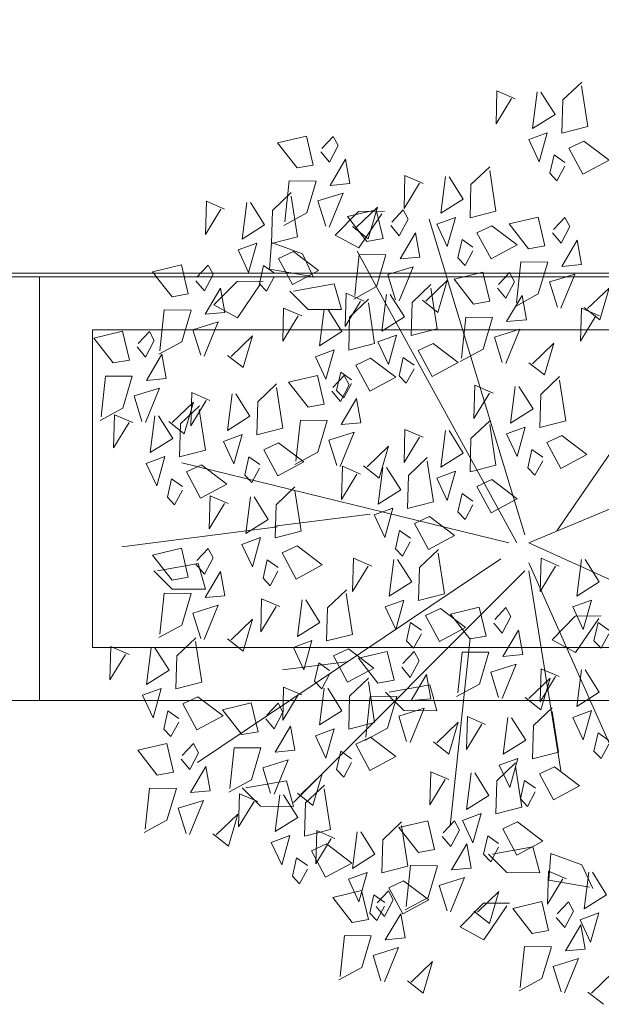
# Model space of a CAD drawing. Header units: centimetres. Extents: x -122 to 72759, y 3298 to 43172.
# Tile 103 of 243: x 37284 to 37339, y 10602 to 10695. Entities that reach past the tile are written whole.
import ezdxf

# ---------------------------------------------------------------- set-up
doc = ezdxf.new("R2010")
doc.units = ezdxf.units.CM
doc.header["$MEASUREMENT"] = 0
for name, color, linetype, lineweight in [('1-meble', 7, 'Continuous', 5), ('_ nowe meble', 7, 'Continuous', 5), ('wymiarowanie', 7, 'Continuous', 5), ('ZZZ_Xref', 7, 'Continuous', 5)]:
    doc.layers.add(name, color=color, linetype=linetype, lineweight=lineweight)

# ---------------------------------------------------------------- blocks, each defined once
blk = doc.blocks.new('G$CA1DC9C89')
at = {"layer": '1-meble', "lineweight": 5}
for p, q in [((2667.376, 59.396), (2669.566, 61.63)), ((2669.566, 61.63), (2672.023, 61.655)), ((2671.779, 61.406), (2669.597, 58.191)), ((2661.177, 56.169), (2661.355, 58.69)), ((2661.355, 58.69), (2664.295, 57.62)), ((2669.597, 58.191), (2667.376, 59.396)), ((2669.642, 57.554), (2672.169, 57.531)), ((2658.566, 12.212), (2656.728, 14.568)), ((2661.623, 12.757), (2662.449, 14.325)), ((2676.99, 14.469), (2673.862, 14.482)), ((2686.097, 13.062), (2687.879, 14.753)), ((2687.869, 14.405), (2688.46, 10.564)), ((2660.822, 13.719), (2661.623, 12.757)), ((2663.152, 13.029), (2661.697, 10.56)), ((2663.559, 10.734), (2663.152, 13.029)), ((2679.869, 13.926), (2679.784, 10.799)), ((2679.784, 10.799), (2681.238, 13.193)), ((2681.585, 13.184), (2679.869, 13.926)), ((2683.245, 10.357), (2683.686, 13.823)), ((2684.033, 13.813), (2685.365, 11.691)), ((2686.012, 9.935), (2686.097, 13.062)), ((2660.094, 12.484), (2658.566, 12.212)), ((2648.744, 10.744), (2651.469, 11.388)), ((2651.469, 11.388), (2652.11, 8.661)), ((2653.996, 11.365), (2652.936, 10.229)), ((2654.465, 10.501), (2653.996, 11.365)), ((2685.365, 11.691), (2683.245, 10.357)), ((2650.581, 8.388), (2648.744, 10.744)), ((2653.639, 8.933), (2654.465, 10.501)), ((2657.419, 7.113), (2657.838, 10.977)), ((2657.838, 10.977), (2660.366, 10.954)), ((2660.366, 10.954), (2659.478, 7.954)), ((2661.697, 10.56), (2663.559, 10.734)), ((2688.46, 10.564), (2686.012, 9.935)), ((2652.837, 9.895), (2653.639, 8.933)), ((2660.538, 9.09), (2662.93, 9.832)), ((2662.93, 9.832), (2661.611, 6.598)), ((2682.625, 7.848), (2684.407, 9.539)), ((2684.624, 9.972), (2682.87, 9.324)), ((2682.87, 9.324), (2683.855, 7.212)), ((2683.855, 7.212), (2684.624, 9.972)), ((2652.11, 8.661), (2650.581, 8.388)), ((2655.167, 9.206), (2653.712, 6.736)), ((2655.574, 6.91), (2655.167, 9.206)), ((2661.278, 6.696), (2660.538, 9.09)), ((2666.16, 8.514), (2664.138, 6.575)), ((2665.273, 5.514), (2666.16, 8.514)), ((2676.397, 8.712), (2676.313, 5.585)), ((2678.114, 7.97), (2676.397, 8.712)), ((2679.774, 5.144), (2680.215, 8.609)), ((2680.562, 8.599), (2681.894, 6.477)), ((2684.398, 9.191), (2684.989, 5.351)), ((2686.669, 8.526), (2688.076, 9.184)), ((2687.991, 6.057), (2686.669, 8.526)), ((2688.076, 9.184), (2690.458, 7.381)), ((2659.478, 7.954), (2657.32, 6.78)), ((2658.939, 7.186), (2662.766, 7.865)), ((2662.766, 7.865), (2663.451, 5.432)), ((2664.573, 5.763), (2666.355, 7.453)), ((2676.313, 5.585), (2677.767, 7.979)), ((2682.541, 4.721), (2682.625, 7.848)), ((2685.262, 7.869), (2684.868, 6.141)), ((2686.284, 7.146), (2685.262, 7.869)), ((2649.434, 3.29), (2649.853, 7.153)), ((2649.853, 7.153), (2652.381, 7.13)), ((2652.381, 7.13), (2651.493, 4.131)), ((2653.712, 6.736), (2655.574, 6.91)), ((2658.345, 6.626), (2658.261, 3.499)), ((2660.061, 5.885), (2658.345, 6.626)), ((2660.323, 5.444), (2658.592, 7.187)), ((2661.721, 3.058), (2662.162, 6.523)), ((2662.509, 6.514), (2663.841, 4.392)), ((2663.805, 6.673), (2665.273, 5.514)), ((2666.345, 7.106), (2666.936, 3.265)), ((2685.543, 5.427), (2686.275, 6.798)), ((2690.458, 7.381), (2687.991, 6.057)), ((2652.554, 5.267), (2654.945, 6.009)), ((2654.945, 6.009), (2653.626, 2.774)), ((2658.261, 3.499), (2659.714, 5.894)), ((2664.488, 2.636), (2664.573, 5.763)), ((2681.894, 6.477), (2679.774, 5.144)), ((2684.868, 6.141), (2685.543, 5.427)), ((2653.293, 2.873), (2652.554, 5.267)), ((2658.176, 4.691), (2656.154, 2.751)), ((2657.288, 1.691), (2658.176, 4.691)), ((2663.451, 5.432), (2660.323, 5.444)), ((2681.153, 4.759), (2679.399, 4.111)), ((2680.383, 1.998), (2681.153, 4.759)), ((2684.989, 5.351), (2682.541, 4.721)), ((2651.493, 4.131), (2649.336, 2.957)), ((2663.841, 4.392), (2661.721, 3.058)), ((2671.863, 2.287), (2673.645, 3.977)), ((2673.392, 3.445), (2676.117, 4.088)), ((2676.117, 4.088), (2676.758, 1.361)), ((2678.644, 4.065), (2677.584, 2.929)), ((2679.113, 3.202), (2678.644, 4.065)), ((2679.399, 4.111), (2680.383, 1.998)), ((2683.197, 3.313), (2684.604, 3.97)), ((2684.604, 3.97), (2686.987, 2.167)), ((2655.821, 2.85), (2657.288, 1.691)), ((2666.936, 3.265), (2664.488, 2.636)), ((2665.635, 3.15), (2665.551, 0.023)), ((2667.352, 2.409), (2665.635, 3.15)), ((2669.012, -0.418), (2669.453, 3.047)), ((2669.8, 3.038), (2671.132, 0.916)), ((2675.229, 1.089), (2673.392, 3.445)), ((2673.636, 3.63), (2674.227, -0.211)), ((2678.287, 1.634), (2679.113, 3.202)), ((2684.52, 0.843), (2683.197, 3.313)), ((2663.1, 2.673), (2661.346, 2.025)), ((2661.346, 2.025), (2662.331, -0.088)), ((2662.331, -0.088), (2663.1, 2.673)), ((2665.145, 1.227), (2666.552, 1.885)), ((2665.551, 0.023), (2667.005, 2.418)), ((2666.552, 1.885), (2668.934, 0.082)), ((2671.779, -0.84), (2671.863, 2.287)), ((2677.486, 2.596), (2678.287, 1.634)), ((2679.816, 1.906), (2678.361, -0.563)), ((2680.223, -0.389), (2679.816, 1.906)), ((2681.79, 2.655), (2681.396, 0.927)), ((2682.813, 1.932), (2681.79, 2.655)), ((2686.987, 2.167), (2684.52, 0.843)), ((2666.467, -1.243), (2665.145, 1.227)), ((2676.758, 1.361), (2675.229, 1.089)), ((2683.583, -0.812), (2681.852, 0.931)), ((2682.072, 0.214), (2682.803, 1.585)), ((2682.199, 0.929), (2686.025, 1.608)), ((2686.025, 1.608), (2686.711, -0.825)), ((2687.561, -1.531), (2687.739, 0.99)), ((2687.739, 0.99), (2690.679, -0.08)), ((2663.738, 0.57), (2663.344, -1.158)), ((2664.76, -0.153), (2663.738, 0.57)), ((2668.934, 0.082), (2666.467, -1.243)), ((2671.132, 0.916), (2669.012, -0.418)), ((2681.396, 0.927), (2682.072, 0.214)), ((2664.019, -1.872), (2664.751, -0.501)), ((2670.391, -0.803), (2668.637, -1.451)), ((2669.622, -3.564), (2670.391, -0.803)), ((2674.227, -0.211), (2671.779, -0.84)), ((2674.083, -4.009), (2674.502, -0.146)), ((2674.502, -0.146), (2677.029, -0.169)), ((2677.029, -0.169), (2676.142, -3.169)), ((2678.361, -0.563), (2680.223, -0.389)), ((2686.711, -0.825), (2683.583, -0.812)), ((2687.506, -0.673), (2687.422, -3.8)), ((2689.223, -1.415), (2687.506, -0.673)), ((2690.679, -0.08), (2691.718, -2.306)), ((2690.883, -4.241), (2691.324, -0.776)), ((2691.671, -0.785), (2693.003, -2.908)), ((2663.344, -1.158), (2664.019, -1.872)), ((2668.637, -1.451), (2669.622, -3.564)), ((2672.435, -2.249), (2673.842, -1.591)), ((2673.842, -1.591), (2676.225, -3.394)), ((2677.202, -2.033), (2679.594, -1.29)), ((2679.594, -1.29), (2678.275, -4.525)), ((2687.422, -3.8), (2688.876, -1.405)), ((2691.392, -2.187), (2687.561, -1.531)), ((2667.143, -3.159), (2669.868, -2.516)), ((2669.868, -2.516), (2670.509, -5.243)), ((2672.396, -2.539), (2671.335, -3.675)), ((2672.864, -3.402), (2672.396, -2.539)), ((2673.758, -4.719), (2672.435, -2.249)), ((2677.942, -4.426), (2677.202, -2.033)), ((2682.824, -2.609), (2680.802, -4.548)), ((2681.936, -5.609), (2682.824, -2.609)), ((2668.98, -5.516), (2667.143, -3.159)), ((2671.028, -2.906), (2670.634, -4.634)), ((2672.051, -3.629), (2671.028, -2.906)), ((2672.038, -4.97), (2672.864, -3.402)), ((2676.225, -3.394), (2673.758, -4.719)), ((2676.142, -3.169), (2673.984, -4.343)), ((2679.179, -5.95), (2681.37, -3.717)), ((2681.37, -3.717), (2683.826, -3.692)), ((2684.154, -4.202), (2686.879, -3.559)), ((2686.879, -3.559), (2687.52, -6.286)), ((2689.406, -3.582), (2688.346, -4.718)), ((2689.875, -4.445), (2689.406, -3.582)), ((2693.003, -2.908), (2690.883, -4.241)), ((2670.634, -4.634), (2671.31, -5.348)), ((2671.237, -4.008), (2672.038, -4.97)), ((2671.31, -5.348), (2672.041, -3.977)), ((2680.469, -4.449), (2681.936, -5.609)), ((2683.583, -3.94), (2681.401, -7.156)), ((2685.991, -6.558), (2684.154, -4.202)), ((2689.049, -6.013), (2689.875, -4.445)), ((2692.262, -4.626), (2690.508, -5.274)), ((2691.493, -7.387), (2692.262, -4.626)), ((2670.509, -5.243), (2668.98, -5.516)), ((2673.567, -4.698), (2672.112, -7.167)), ((2673.974, -6.993), (2673.567, -4.698)), ((2688.247, -5.051), (2689.049, -6.013)), ((2690.508, -5.274), (2691.493, -7.387)), ((2681.401, -7.156), (2679.179, -5.95)), ((2687.52, -6.286), (2685.991, -6.558)), ((2690.578, -5.741), (2689.123, -8.21)), ((2690.985, -8.036), (2690.578, -5.741)), ((2667.834, -10.614), (2668.253, -6.75)), ((2668.253, -6.75), (2670.78, -6.773)), ((2670.78, -6.773), (2669.893, -9.773)), ((2672.112, -7.167), (2673.974, -6.993)), ((2670.953, -8.637), (2673.345, -7.895)), ((2673.345, -7.895), (2672.026, -11.129)), ((2684.845, -11.656), (2685.264, -7.793)), ((2685.264, -7.793), (2687.791, -7.816)), ((2687.791, -7.816), (2686.904, -10.816)), ((2689.123, -8.21), (2690.985, -8.036)), ((2671.693, -11.031), (2670.953, -8.637)), ((2676.575, -9.213), (2674.553, -11.152)), ((2675.687, -12.213), (2676.575, -9.213)), ((2687.964, -9.68), (2690.356, -8.937)), ((2690.356, -8.937), (2689.037, -12.172)), ((2669.893, -9.773), (2667.735, -10.947)), ((2688.704, -12.073), (2687.964, -9.68)), ((2674.22, -11.054), (2675.687, -12.213)), ((2686.904, -10.816), (2684.746, -11.99)), ((2693.586, -10.256), (2691.564, -12.195)), ((2691.231, -12.096), (2692.698, -13.256))]:
    blk.add_line(p, q, dxfattribs=at)
for points in [[(2690.647, 73.496), (2691.238, 69.655), (2688.79, 69.025), (2688.874, 72.153), (2690.656, 73.843)], [(2684.363, 72.274), (2682.646, 73.016), (2682.562, 69.889), (2684.016, 72.284)], [(2686.811, 72.904), (2688.142, 70.781), (2686.023, 69.448), (2686.464, 72.913)], [(2666.029, 67.248), (2666.831, 66.285), (2667.657, 67.853), (2667.188, 68.717), (2666.128, 67.581)], [(2689.062, 66.236), (2688.039, 66.959), (2687.645, 65.231), (2688.321, 64.518), (2689.052, 65.889)], [(2681.968, 65.501), (2682.559, 61.66), (2680.111, 61.031), (2680.195, 64.158), (2681.977, 65.848)], [(2662.626, 60.642), (2663.046, 64.506), (2665.573, 64.483), (2664.685, 61.483), (2662.528, 60.309)], [(2675.684, 64.28), (2673.967, 65.021), (2673.883, 61.894), (2675.337, 64.289)], [(2678.132, 64.909), (2679.463, 62.787), (2677.344, 61.453), (2677.785, 64.918)], [(2663.221, 63.068), (2663.812, 59.227), (2661.364, 58.598), (2661.448, 61.725), (2663.23, 63.415)], [(2666.485, 60.225), (2665.746, 62.619), (2668.138, 63.361), (2666.818, 60.127)], [(2656.937, 61.847), (2655.22, 62.588), (2655.136, 59.461), (2656.59, 61.856)], [(2659.385, 62.476), (2660.717, 60.354), (2658.597, 59.02), (2659.038, 62.485)], [(2669.013, 60.202), (2670.48, 59.043), (2671.368, 62.043), (2669.346, 60.104)], [(2672.625, 60.296), (2673.427, 59.334), (2674.253, 60.902), (2673.784, 61.765), (2672.724, 60.629)], [(2687.9, 59.601), (2688.702, 58.639), (2689.528, 60.207), (2689.059, 61.07), (2687.999, 59.934)], [(2680.383, 58.242), (2679.36, 58.965), (2678.966, 57.237), (2679.642, 56.523), (2680.373, 57.894)], [(2652.61, 13.75), (2651.587, 14.473), (2651.193, 12.745), (2651.869, 12.032), (2652.6, 13.403)], [(2674.123, 11.563), (2673.383, 13.957), (2675.775, 14.699), (2674.456, 11.464)], [(2676.65, 11.54), (2678.118, 10.381), (2679.005, 13.38), (2676.983, 11.441)], [(2693.228, 11.665), (2692.205, 12.388), (2691.811, 10.66), (2692.487, 9.946), (2693.218, 11.317)], [(2668.926, 9.927), (2667.904, 10.65), (2667.51, 8.922), (2668.185, 8.208), (2668.917, 9.579)]]:
    blk.add_lwpolyline(points, dxfattribs=at)
for points in [[(2685.648, 68.415), (2686.632, 66.302), (2687.401, 69.063)], [(2661.936, 68.096), (2664.661, 68.74), (2665.302, 66.013), (2663.773, 65.74)], [(2693.235, 66.471), (2690.769, 65.147), (2689.446, 67.617), (2690.853, 68.274)], [(2668.766, 64.263), (2668.359, 66.558), (2666.905, 64.089)], [(2668.532, 61.145), (2671.257, 61.788), (2671.898, 59.061), (2670.369, 58.789)], [(2676.969, 60.42), (2677.953, 58.307), (2678.722, 61.068)], [(2683.807, 60.449), (2686.532, 61.093), (2687.173, 58.366), (2685.644, 58.093)], [(2675.362, 57.311), (2674.956, 59.606), (2673.501, 57.137)], [(2684.556, 58.477), (2682.09, 57.152), (2680.767, 59.622), (2682.174, 60.28)], [(2690.637, 56.616), (2690.231, 58.911), (2688.776, 56.442)], [(2689.813, 13.843), (2690.798, 11.73), (2691.567, 14.491)], [(2665.512, 12.105), (2666.497, 9.992), (2667.266, 12.753)], [(2673.1, 10.162), (2670.633, 8.837), (2669.311, 11.307), (2670.718, 11.965)]]:
    blk.add_lwpolyline(points, close=True, dxfattribs=at)
at = {"layer": '_ nowe meble', "lineweight": 5, "ltscale": 0.5}
blk.add_lwpolyline([(162.24, 764.75), (77.148, 765.377), (77.148, 495.811), (65.135, 495.811), (65.135, 465.817), (53.148, 465.817), (53.158, 56.244), (4727.78, 55.452)], dxfattribs=at)
at = {"layer": 'wymiarowanie', "lineweight": 5, "ltscale": 0.5}
blk.add_lwpolyline([(2759.446, 55.452), (2759.446, 15.452), (1725.13, 15.452), (1725.13, 3.452), (1437.13, 3.54), (1437.13, -8.46), (957.13, -8.46), (957.13, 3.489), (1.148, 3.489), (1.148, 633.817), (13.148, 633.817), (13.148, 645.817), (25.148, 645.817), (25.135, 705.817), (37.13, 705.817), (36.768, 764.653), (77.148, 765.377), (77.148, 495.811), (65.135, 495.817), (65.135, 465.817), (53.135, 465.817), (53.148, 55.539)], close=True, dxfattribs=at)
at = {"lineweight": 5, "ltscale": 0.5}
blk.add_wipeout([(2579.446, 55.452), (2639.446, 55.452), (2639.446, 15.452), (2579.446, 15.452)], dxfattribs=at).dxf.layer = '_ nowe meble'
at = {"layer": '_ nowe meble', "lineweight": 5, "ltscale": 0.5}
blk.add_lwpolyline([(2579.446, 55.452), (2579.446, 15.452), (2639.446, 15.452), (2639.446, 55.452)], close=True, dxfattribs=at)
at = {"lineweight": 5, "ltscale": 0.5}
blk.add_wipeout([(2639.446, 55.452), (2699.446, 55.452), (2699.446, 15.452), (2639.446, 15.452)], dxfattribs=at).dxf.layer = '_ nowe meble'
at = {"layer": '1-meble', "lineweight": 5}
for p, q in [((2664.295, 57.62), (2665.334, 55.394)), ((2669.222, 53.691), (2669.642, 57.554)), ((2672.169, 57.531), (2671.281, 54.531)), ((2665.007, 55.513), (2661.177, 56.169)), ((2672.342, 55.667), (2674.734, 56.41)), ((2655.919, 52.792), (2658.11, 55.025)), ((2658.11, 55.025), (2660.566, 55.05)), ((2673.081, 53.274), (2672.342, 55.667)), ((2660.323, 54.802), (2658.141, 51.587)), ((2664.836, 52.369), (2663.105, 54.112)), ((2663.453, 54.11), (2667.279, 54.789)), ((2667.279, 54.789), (2667.964, 52.357)), ((2671.281, 54.531), (2669.124, 53.357)), ((2658.141, 51.587), (2655.919, 52.792)), ((2667.964, 52.357), (2664.836, 52.369)), ((2644.578, 49.674), (2647.303, 50.318)), ((2647.303, 50.318), (2647.944, 47.591)), ((2649.83, 50.295), (2648.77, 49.159)), ((2650.299, 49.431), (2649.83, 50.295)), ((2646.415, 47.318), (2644.578, 49.674)), ((2649.473, 47.863), (2650.299, 49.431)), ((2648.671, 48.825), (2649.473, 47.863)), ((2647.944, 47.591), (2646.415, 47.318)), ((2651.001, 48.136), (2649.547, 45.666)), ((2651.408, 45.84), (2651.001, 48.136)), ((2645.268, 42.22), (2645.688, 46.083)), ((2645.688, 46.083), (2648.215, 46.06)), ((2648.215, 46.06), (2647.327, 43.061)), ((2649.547, 45.666), (2651.408, 45.84)), ((2648.388, 44.197), (2650.779, 44.939)), ((2650.779, 44.939), (2649.46, 41.705)), ((2649.127, 41.803), (2648.388, 44.197)), ((2647.327, 43.061), (2645.17, 41.887)), ((2654.01, 43.621), (2651.988, 41.682)), ((2653.122, 40.621), (2654.01, 43.621)), ((2651.655, 41.78), (2653.122, 40.621)), ((2650.608, 27.694), (2654.434, 28.373)), ((2654.434, 28.373), (2655.119, 25.94)), ((2651.991, 25.952), (2650.26, 27.695)), ((2655.119, 25.94), (2651.991, 25.952)), ((2687.858, 21.162), (2690.049, 23.395)), ((2690.049, 23.395), (2692.505, 23.42)), ((2692.262, 23.172), (2690.08, 19.956)), ((2690.08, 19.956), (2687.858, 21.162)), ((2672.479, 16.223), (2676.305, 16.902)), ((2676.305, 16.902), (2676.99, 14.469)), ((2673.862, 14.482), (2672.131, 16.225)), ((2656.728, 14.568), (2659.453, 15.211)), ((2659.453, 15.211), (2660.094, 12.484)), ((2661.981, 15.188), (2660.92, 14.052)), ((2662.449, 14.325), (2661.981, 15.188))]:
    blk.add_line(p, q, dxfattribs=at)
for points in [[(2685.288, 31.079), (2676.244, 60.885)], [(2684.534, 30.324), (2669.461, 57.866)], [(2684.497, 52.995), (2684.917, 56.859), (2687.444, 56.836), (2686.556, 53.836), (2684.399, 52.662)], [(2654.226, 55.082), (2655.027, 54.12), (2655.853, 55.688), (2655.385, 56.551), (2654.324, 55.415)], [(2661.636, 55.809), (2660.614, 56.532), (2660.22, 54.804), (2660.895, 54.09), (2661.627, 55.461)], [(2674.734, 56.41), (2673.414, 53.175)], [(2682.693, 54.387), (2683.494, 53.425), (2684.32, 54.993), (2683.852, 55.856), (2682.792, 54.72)], [(2675.609, 53.251), (2677.076, 52.091), (2677.964, 55.091), (2675.942, 53.152)], [(2688.357, 52.578), (2687.617, 54.972), (2690.009, 55.714), (2688.689, 52.48)], [(2688.303, 31.456), (2704.883, 55.603)], [(2676.413, 54.378), (2677.004, 50.537), (2674.556, 49.908), (2674.64, 53.035), (2676.423, 54.726)], [(2690.884, 52.555), (2692.351, 51.396), (2693.239, 54.396), (2691.217, 52.457)], [(2670.129, 53.157), (2668.413, 53.899), (2668.328, 50.771), (2669.782, 53.166)], [(2670.511, 52.988), (2671.102, 49.147), (2668.654, 48.518), (2668.739, 51.645), (2670.521, 53.335)], [(2672.577, 53.786), (2673.909, 51.664), (2671.789, 50.33), (2672.23, 53.796)], [(2650.823, 48.477), (2651.242, 52.34), (2653.77, 52.317), (2652.882, 49.317), (2650.724, 48.143)], [(2664.227, 51.766), (2662.511, 52.508), (2662.426, 49.381), (2663.88, 51.776)], [(2666.675, 52.396), (2668.007, 50.274), (2665.887, 48.94), (2666.328, 52.405)], [(2692.347, 51.766), (2690.631, 52.508), (2690.546, 49.381), (2692, 51.776)], [(2654.682, 48.06), (2653.942, 50.454), (2656.334, 51.196), (2655.015, 47.961)], [(2679.29, 47.782), (2679.709, 51.645), (2682.237, 51.622), (2681.349, 48.622), (2679.191, 47.448)], [(2683.149, 47.364), (2682.409, 49.758), (2684.801, 50.5), (2683.482, 47.266)], [(2657.209, 48.037), (2658.677, 46.878), (2659.564, 49.877), (2657.542, 47.938)], [(2685.677, 47.341), (2687.144, 46.182), (2688.032, 49.182), (2686.01, 47.243)], [(2674.828, 47.119), (2673.806, 47.842), (2673.412, 46.114), (2674.087, 45.4), (2674.819, 46.771)], [(2667.071, 44.654), (2667.872, 43.692), (2668.698, 45.26), (2668.23, 46.124), (2667.169, 44.988)], [(2668.926, 45.728), (2667.904, 46.451), (2667.51, 44.724), (2668.185, 44.01), (2668.917, 45.381)], [(2688.564, 45.688), (2689.155, 41.847), (2686.707, 41.218), (2686.791, 44.345), (2688.573, 46.036)], [(2661.832, 44.993), (2662.423, 41.152), (2659.975, 40.523), (2660.06, 43.65), (2661.842, 45.341)], [(2682.28, 44.467), (2680.563, 45.209), (2680.479, 42.082), (2681.933, 44.476)], [(2684.728, 45.096), (2686.059, 42.974), (2683.94, 41.641), (2684.381, 45.106)], [(2655.548, 43.772), (2653.832, 44.514), (2653.747, 41.386), (2655.201, 43.781)], [(2657.996, 44.401), (2659.328, 42.279), (2657.208, 40.945), (2657.649, 44.411)], [(2654.542, 42.908), (2655.133, 39.067), (2652.685, 38.437), (2652.769, 41.565), (2654.551, 43.255)], [(2648.258, 41.686), (2646.541, 42.428), (2646.457, 39.301), (2647.911, 41.696)], [(2650.706, 42.316), (2652.038, 40.193), (2649.918, 38.86), (2650.359, 42.325)], [(2663.668, 38.049), (2664.087, 41.912), (2666.615, 41.889), (2665.727, 38.89), (2663.569, 37.716)], [(2681.968, 41.517), (2682.559, 37.676), (2680.111, 37.047), (2680.195, 40.174), (2681.977, 41.865)], [(2675.684, 40.296), (2673.967, 41.038), (2673.883, 37.911), (2675.337, 40.305)], [(2678.132, 40.925), (2679.463, 38.803), (2677.344, 37.469), (2677.785, 40.935)], [(2667.527, 37.632), (2666.787, 40.026), (2669.179, 40.768), (2667.86, 37.533)], [(2670.054, 37.609), (2671.522, 36.45), (2672.409, 39.45), (2670.387, 37.51)], [(2686.979, 38.429), (2685.956, 39.152), (2685.562, 37.424), (2686.238, 36.71), (2686.969, 38.082)], [(2660.247, 37.734), (2659.225, 38.457), (2658.831, 36.729), (2659.506, 36.015), (2660.238, 37.386)], [(2676.066, 38.041), (2676.657, 34.201), (2674.209, 33.571), (2674.293, 36.698), (2676.075, 38.389)], [(2683.781, 30.324), (2652.881, 37.87)], [(2669.782, 36.82), (2668.065, 37.562), (2667.981, 34.435), (2669.435, 36.829)], [(2672.23, 37.449), (2673.562, 35.327), (2671.442, 33.994), (2671.883, 37.459)], [(2703.752, 37.87), (2685.665, 30.324), (2705.637, 21.269)], [(2652.957, 35.648), (2651.935, 36.371), (2651.541, 34.643), (2652.216, 33.93), (2652.948, 35.301)], [(2663.568, 35.261), (2664.159, 31.42), (2661.711, 30.79), (2661.795, 33.918), (2663.578, 35.608)], [(2657.284, 34.039), (2655.568, 34.781), (2655.483, 31.654), (2656.937, 34.049)], [(2659.732, 34.669), (2661.064, 32.546), (2658.944, 31.213), (2659.385, 34.678)], [(2680.383, 34.258), (2679.36, 34.981), (2678.966, 33.253), (2679.642, 32.539), (2680.373, 33.911)], [(2661.647, 31.904), (2670.691, 33.036)], [(2661.925, 31.833), (2647.229, 29.947)], [(2674.481, 30.782), (2673.459, 31.505), (2673.065, 29.777), (2673.74, 29.063), (2674.471, 30.435)], [(2654.226, 28.318), (2655.027, 27.355), (2655.853, 28.923), (2655.385, 29.787), (2654.324, 28.651)], [(2670.823, 28.13), (2669.107, 28.872), (2669.022, 25.745), (2670.476, 28.14)], [(2677.107, 29.352), (2677.698, 25.511), (2675.25, 24.881), (2675.335, 28.009), (2677.117, 29.699)], [(2688.529, 28.13), (2686.812, 28.872), (2686.728, 25.745), (2688.181, 28.14)], [(2683.027, 28.815), (2654.388, 9.573)], [(2661.983, 28.001), (2660.961, 28.724), (2660.567, 26.996), (2661.242, 26.283), (2661.974, 27.654)], [(2673.271, 28.76), (2674.603, 26.637), (2672.483, 25.304), (2672.924, 28.769)], [(2685.665, 28.438), (2693.578, 10.705)], [(2690.977, 28.76), (2692.308, 26.637), (2690.189, 25.304), (2690.629, 28.769)], [(2685.288, 27.683), (2663.432, 5.8)], [(2685.665, 27.683), (2688.68, 8.819)], [(2650.823, 21.712), (2651.242, 25.576), (2653.77, 25.553), (2652.882, 22.553), (2650.724, 21.379)], [(2668.428, 25.528), (2669.019, 21.687), (2666.571, 21.058), (2666.656, 24.185), (2668.438, 25.876)], [(2654.682, 21.295), (2653.942, 23.689), (2656.334, 24.431), (2655.015, 21.197)], [(2662.144, 24.307), (2660.428, 25.049), (2660.343, 21.921), (2661.797, 24.316)], [(2664.592, 24.936), (2665.924, 22.814), (2663.804, 21.48), (2664.245, 24.946)], [(2682.346, 22.756), (2683.147, 21.794), (2683.973, 23.362), (2683.505, 24.226), (2682.444, 23.089)], [(2657.209, 21.272), (2658.677, 20.113), (2659.564, 23.113), (2657.542, 21.174)], [(2675.522, 22.092), (2674.5, 22.815), (2674.106, 21.087), (2674.781, 20.374), (2675.513, 21.745)], [(2693.228, 22.092), (2692.205, 22.815), (2691.811, 21.087), (2692.487, 20.374), (2693.218, 21.745)], [(2647.911, 19.788), (2646.194, 20.53), (2646.11, 17.403), (2647.564, 19.798)], [(2654.195, 21.009), (2654.786, 17.169), (2652.338, 16.539), (2652.422, 19.666), (2654.204, 21.357)], [(2680.111, 21.34), (2678.227, 3.607)], [(2650.359, 20.418), (2651.691, 18.295), (2649.571, 16.962), (2650.012, 20.427)], [(2673.667, 18.585), (2674.468, 17.623), (2675.294, 19.191), (2674.826, 20.055), (2673.765, 18.918)], [(2678.943, 16.151), (2679.362, 20.014), (2681.89, 19.991), (2681.002, 16.991), (2678.844, 15.818)], [(2668.43, 19.076), (2662.401, 18.322)], [(2666.843, 18.269), (2665.821, 18.992), (2665.427, 17.264), (2666.102, 16.55), (2666.834, 17.921)], [(2682.802, 15.734), (2682.062, 18.128), (2684.454, 18.87), (2683.135, 15.635)], [(2688.529, 17.703), (2686.812, 18.444), (2686.728, 15.317), (2688.181, 17.712)], [(2690.977, 18.332), (2692.308, 16.21), (2690.189, 14.876), (2690.629, 18.341)], [(2670.511, 17.186), (2671.102, 13.345), (2668.654, 12.716), (2668.739, 15.843), (2670.521, 17.533)], [(2685.329, 15.711), (2686.797, 14.552), (2687.684, 17.551), (2685.662, 15.612)], [(2664.227, 15.965), (2662.511, 16.706), (2662.426, 13.579), (2663.88, 15.974)], [(2666.675, 16.594), (2668.007, 14.472), (2665.887, 13.138), (2666.328, 16.603)], [(2670.264, 11.98), (2670.683, 15.843), (2673.211, 15.82), (2672.323, 12.82), (2670.165, 11.646)]]:
    blk.add_lwpolyline(points, dxfattribs=at)
for points in [[(2658.222, 57.987), (2659.207, 55.874), (2659.976, 58.635)], [(2665.81, 56.044), (2663.343, 54.719), (2662.02, 57.189), (2663.427, 57.846)], [(2650.132, 55.931), (2652.857, 56.574), (2653.498, 53.847), (2651.97, 53.575)], [(2678.6, 55.236), (2681.324, 55.879), (2681.966, 53.152), (2680.437, 52.88)], [(2656.963, 52.097), (2656.556, 54.392), (2655.101, 51.923)], [(2685.43, 51.402), (2685.023, 53.697), (2683.568, 51.228)], [(2671.414, 49.297), (2672.399, 47.184), (2673.168, 49.945)], [(2665.512, 47.907), (2666.497, 45.794), (2667.266, 48.555)], [(2679.002, 47.354), (2676.535, 46.03), (2675.213, 48.499), (2676.619, 49.157)], [(2673.1, 45.963), (2670.633, 44.639), (2669.311, 47.109), (2670.718, 47.766)], [(2662.977, 45.503), (2665.702, 46.147), (2666.343, 43.42), (2664.814, 43.147)], [(2669.808, 41.669), (2669.401, 43.965), (2667.946, 41.495)], [(2683.565, 40.608), (2684.549, 38.495), (2685.319, 41.256)], [(2656.833, 39.912), (2657.818, 37.799), (2658.587, 40.56)], [(2691.152, 38.664), (2688.686, 37.34), (2687.363, 39.81), (2688.77, 40.467)], [(2664.421, 37.969), (2661.954, 36.645), (2660.632, 39.114), (2662.039, 39.772)], [(2649.543, 37.827), (2650.528, 35.714), (2651.297, 38.475)], [(2657.131, 35.883), (2654.664, 34.559), (2653.341, 37.029), (2654.748, 37.686)], [(2676.969, 36.436), (2677.953, 34.324), (2678.722, 37.085)], [(2684.556, 34.493), (2682.09, 33.169), (2680.767, 35.638), (2682.174, 36.296)], [(2671.067, 32.961), (2672.052, 30.848), (2672.821, 33.609)], [(2678.655, 31.017), (2676.188, 29.693), (2674.865, 32.163), (2676.272, 32.82)], [(2658.569, 30.18), (2659.554, 28.067), (2660.323, 30.828)], [(2650.132, 29.166), (2652.857, 29.81), (2653.498, 27.083), (2651.97, 26.81)], [(2666.157, 28.236), (2663.69, 26.912), (2662.368, 29.382), (2663.775, 30.039)], [(2656.963, 25.333), (2656.556, 27.628), (2655.101, 25.159)], [(2672.108, 24.271), (2673.093, 22.158), (2673.862, 24.919)], [(2678.252, 23.605), (2680.977, 24.249), (2681.618, 21.521), (2680.09, 21.249)], [(2689.813, 24.271), (2690.798, 22.158), (2691.567, 24.919)], [(2679.696, 22.327), (2677.229, 21.003), (2675.907, 23.473), (2677.314, 24.13)], [(2685.083, 19.771), (2684.676, 22.067), (2683.221, 19.597)], [(2663.429, 20.447), (2664.414, 18.334), (2665.183, 21.095)], [(2671.017, 18.504), (2668.55, 17.18), (2667.228, 19.649), (2668.635, 20.307)], [(2669.573, 19.434), (2672.298, 20.077), (2672.939, 17.35), (2671.411, 17.078)], [(2676.404, 15.6), (2675.997, 17.895), (2674.542, 15.426)], [(2649.196, 15.929), (2650.181, 13.816), (2650.95, 16.577)], [(2656.784, 13.985), (2654.317, 12.661), (2652.994, 15.131), (2654.401, 15.788)]]:
    blk.add_lwpolyline(points, close=True, dxfattribs=at)
at = {"layer": '_ nowe meble', "lineweight": 5, "ltscale": 0.5}
for points in [[(2639.446, 55.452), (2639.446, 15.452), (2699.446, 15.452), (2699.446, 55.452)], [(2644.446, 50.452), (2644.446, 20.452), (2694.446, 20.452), (2694.446, 50.452)]]:
    blk.add_lwpolyline(points, close=True, dxfattribs=at)

msp = doc.modelspace()

# ---------------------------------------------------------------- block references
at = {"layer": 'ZZZ_Xref'}
msp.add_blockref('G$CA1DC9C89', (34646.15529, 10615.38849), dxfattribs=at)

doc.saveas('drawing.dxf')
